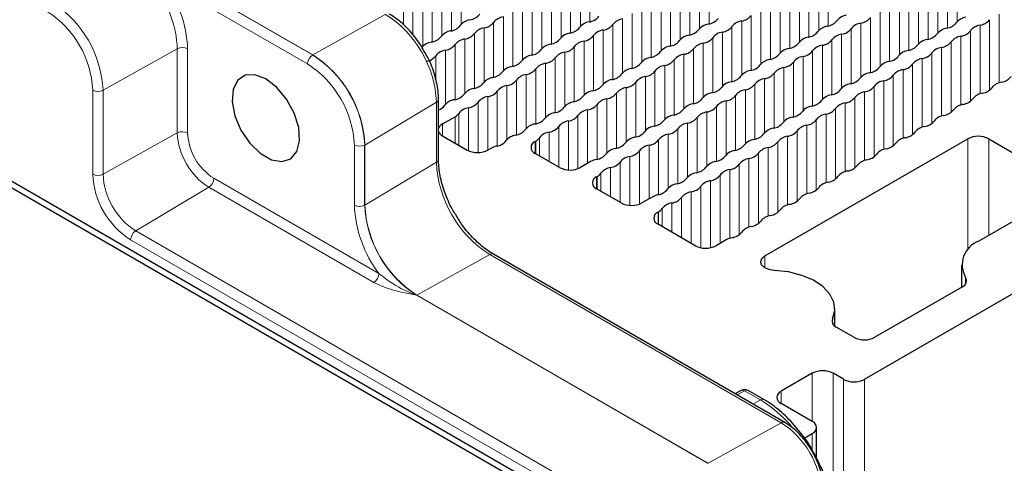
# Paper-space layout 'Blatt4' of a CAD drawing. Header units: millimetres. Extents: x 5 to 418, y 2 to 292.
# Tile 46 of 72: x 152 to 179, y 224 to 236. Entities that reach past the tile are written whole.
import ezdxf

# ---------------------------------------------------------------- set-up
doc = ezdxf.new("R2010")
doc.units = ezdxf.units.MM

psp = doc.layouts.new('Blatt4')

# ---------------------------------------------------------------- linework, layer by layer
at = {"color": 7, "linetype": 'Continuous', "lineweight": 18}
for p, q in [((120.354, 257.478), (159.952, 234.619)), ((159.947, 234.616), (155.139, 237.392)), ((163.985, 235.45), (163.985, 236.92)), ((167.223, 235.393), (167.223, 236.863)), ((167.483, 235.52), (167.483, 237.013)), ((170.462, 235.336), (170.462, 236.806)), ((170.721, 235.463), (170.721, 236.956)), ((173.96, 235.406), (173.96, 236.899)), ((177.198, 235.348), (177.198, 236.842)), ((177.462, 235.523), (177.462, 236.994)), ((159.808, 234.372), (155.886, 236.637)), ((163.461, 235.148), (163.461, 236.618)), ((163.721, 235.275), (163.721, 236.768)), ((166.7, 235.091), (166.7, 236.561)), ((166.959, 235.218), (166.959, 236.711)), ((170.198, 235.161), (170.198, 236.654)), ((173.436, 235.103), (173.436, 236.597)), ((173.7, 235.279), (173.7, 236.749)), ((176.675, 235.046), (176.675, 236.539)), ((176.939, 235.221), (176.939, 236.692)), ((162.938, 234.846), (162.938, 236.316)), ((163.198, 234.973), (163.198, 236.466)), ((166.436, 234.916), (166.436, 236.409)), ((169.675, 234.859), (169.675, 236.352)), ((169.939, 235.034), (169.939, 236.504)), ((172.913, 234.801), (172.913, 236.295)), ((173.177, 234.976), (173.177, 236.447)), ((176.416, 234.919), (176.416, 236.39)), ((162.415, 235.432), (162.415, 236.014)), ((162.674, 235.155), (162.674, 236.164)), ((165.913, 234.614), (165.913, 236.107)), ((166.177, 234.789), (166.177, 236.259)), ((169.151, 234.556), (169.151, 236.05)), ((169.415, 234.732), (169.415, 236.202)), ((172.654, 234.674), (172.654, 236.145)), ((175.892, 234.617), (175.892, 236.088)), ((176.152, 234.744), (176.152, 236.237)), ((165.39, 234.312), (165.39, 235.805)), ((165.653, 234.487), (165.653, 235.957)), ((168.628, 234.254), (168.628, 235.748)), ((168.892, 234.429), (168.892, 235.9)), ((172.131, 234.372), (172.131, 235.843)), ((172.39, 234.499), (172.39, 235.992)), ((175.369, 234.315), (175.369, 235.786)), ((175.628, 234.442), (175.628, 235.935)), ((159.952, 234.619), (161.932, 235.722)), ((164.866, 234.009), (164.866, 235.503)), ((165.13, 234.185), (165.13, 235.655)), ((168.369, 234.127), (168.369, 235.598)), ((171.607, 234.07), (171.607, 235.541)), ((171.867, 234.197), (171.867, 235.69)), ((174.846, 234.013), (174.846, 235.484)), ((175.105, 234.14), (175.105, 235.633)), ((178.344, 233.66), (178.344, 235.576)), ((178.608, 233.862), (178.608, 235.728)), ((164.343, 233.707), (164.343, 235.201)), ((164.607, 233.882), (164.607, 235.353)), ((167.846, 233.825), (167.846, 235.296)), ((168.105, 233.952), (168.105, 235.445)), ((171.084, 233.768), (171.084, 235.239)), ((171.343, 233.895), (171.343, 235.388)), ((174.582, 233.838), (174.582, 235.331)), ((177.821, 233.358), (177.821, 235.274)), ((178.084, 233.56), (178.084, 235.426)), ((164.084, 233.58), (164.084, 235.051)), ((167.322, 233.523), (167.322, 234.994)), ((167.582, 233.65), (167.582, 235.143)), ((170.561, 233.466), (170.561, 234.937)), ((170.82, 233.593), (170.82, 235.086)), ((174.059, 233.536), (174.059, 235.029)), ((174.323, 233.711), (174.323, 235.181)), ((177.297, 233.056), (177.297, 234.972)), ((177.561, 233.257), (177.561, 235.124)), ((156.27, 234.784), (154.251, 233.659)), ((156.27, 232.498), (156.27, 234.784)), ((156.551, 234.783), (156.551, 232.497)), ((163.56, 233.278), (163.56, 234.749)), ((163.82, 233.405), (163.82, 234.898)), ((166.799, 233.221), (166.799, 234.692)), ((167.058, 233.348), (167.058, 234.841)), ((170.297, 233.291), (170.297, 234.784)), ((173.535, 233.234), (173.535, 234.727)), ((173.799, 233.409), (173.799, 234.879)), ((176.774, 232.754), (176.774, 234.67)), ((177.038, 232.955), (177.038, 234.822)), ((163.297, 233.913), (163.297, 234.596)), ((166.535, 233.046), (166.535, 234.539)), ((169.774, 232.989), (169.774, 234.482)), ((170.038, 233.164), (170.038, 234.634)), ((173.012, 232.932), (173.012, 234.425)), ((173.276, 233.107), (173.276, 234.577)), ((176.515, 232.653), (176.515, 234.52)), ((166.012, 232.744), (166.012, 234.237)), ((166.276, 232.919), (166.276, 234.39)), ((169.25, 232.687), (169.25, 234.18)), ((169.514, 232.862), (169.514, 234.332)), ((172.753, 232.805), (172.753, 234.275)), ((175.991, 232.351), (175.991, 234.218)), ((176.251, 232.452), (176.251, 234.368)), ((165.489, 232.442), (165.489, 233.935)), ((165.752, 232.617), (165.752, 234.087)), ((168.727, 232.385), (168.727, 233.878)), ((168.991, 232.56), (168.991, 234.03)), ((172.23, 232.503), (172.23, 233.973)), ((172.489, 232.63), (172.489, 234.123)), ((175.468, 232.049), (175.468, 233.916)), ((175.727, 232.15), (175.727, 234.066)), ((153.97, 231.374), (153.97, 233.66)), ((154.251, 233.659), (154.251, 231.372)), ((164.965, 232.14), (164.965, 233.633)), ((165.229, 232.315), (165.229, 233.785)), ((168.468, 232.258), (168.468, 233.728)), ((171.706, 232.201), (171.706, 233.671)), ((171.966, 232.328), (171.966, 233.821)), ((174.945, 231.747), (174.945, 233.614)), ((175.204, 231.848), (175.204, 233.764)), ((163.312, 233.332), (161.366, 232.169)), ((163.312, 231.699), (163.312, 233.332)), ((164.442, 231.964), (164.442, 233.331)), ((164.706, 232.03), (164.706, 233.483)), ((167.945, 231.956), (167.945, 233.426)), ((168.204, 232.083), (168.204, 233.576)), ((171.183, 231.899), (171.183, 233.369)), ((171.442, 232.026), (171.442, 233.519)), ((174.681, 231.546), (174.681, 233.462)), ((164.183, 233.181), (164.183, 232.011)), ((167.421, 231.671), (167.421, 233.124)), ((167.681, 231.781), (167.681, 233.274)), ((170.66, 231.597), (170.66, 233.067)), ((170.919, 231.724), (170.919, 233.217)), ((174.158, 231.244), (174.158, 233.16)), ((174.422, 231.445), (174.422, 233.312)), ((163.817, 232.938), (163.817, 232.219)), ((163.919, 233.029), (163.919, 232.161)), ((166.898, 231.492), (166.898, 232.822)), ((167.157, 231.526), (167.157, 232.972)), ((170.396, 231.421), (170.396, 232.915)), ((173.634, 230.942), (173.634, 232.857)), ((173.898, 231.143), (173.898, 233.01)), ((163.478, 232.415), (163.478, 232.742)), ((166.375, 231.723), (166.375, 232.52)), ((166.634, 231.573), (166.634, 232.67)), ((169.873, 231.119), (169.873, 232.613)), ((170.137, 231.294), (170.137, 232.765)), ((173.111, 230.64), (173.111, 232.555)), ((173.375, 230.841), (173.375, 232.708)), ((156.27, 232.498), (154.251, 231.372)), ((165.995, 231.942), (165.995, 232.268)), ((166.009, 231.934), (166.009, 232.276)), ((166.111, 231.875), (166.111, 232.368)), ((169.349, 230.817), (169.349, 232.31)), ((169.613, 230.992), (169.613, 232.463)), ((172.588, 230.338), (172.588, 232.253)), ((172.852, 230.539), (172.852, 232.406)), ((177.755, 229.317), (177.755, 232.338)), ((178.32, 229.709), (178.32, 232.338)), ((161.081, 230.535), (161.081, 232.168)), ((161.361, 230.533), (161.361, 232.166)), ((161.366, 232.169), (161.366, 230.536)), ((168.826, 230.563), (168.826, 232.008)), ((169.09, 230.708), (169.09, 232.161)), ((172.329, 230.237), (172.329, 232.104)), ((168.567, 230.528), (168.567, 231.859)), ((171.805, 229.935), (171.805, 231.802)), ((172.065, 230.036), (172.065, 231.951)), ((161.366, 230.536), (163.312, 231.699)), ((168.043, 230.759), (168.043, 231.557)), ((168.303, 230.61), (168.303, 231.706)), ((171.282, 229.633), (171.282, 231.499)), ((171.541, 229.734), (171.541, 231.649)), ((157.263, 231.264), (161.749, 228.673)), ((167.664, 230.978), (167.664, 231.305)), ((167.678, 230.97), (167.678, 231.313)), ((167.78, 230.912), (167.78, 231.404)), ((170.759, 229.377), (170.759, 231.197)), ((171.018, 229.494), (171.018, 231.347)), ((157.124, 231.02), (155.139, 229.834)), ((161.61, 228.43), (157.124, 231.02)), ((170.495, 229.377), (170.495, 231.045)), ((169.972, 229.646), (169.972, 230.743)), ((170.236, 229.494), (170.236, 230.895)), ((169.448, 229.948), (169.448, 230.441)), ((169.712, 229.796), (169.712, 230.593)), ((169.333, 230.015), (169.333, 230.342)), ((169.347, 230.007), (169.347, 230.35)), ((168.293, 221.916), (155, 229.591)), ((155.139, 229.834), (168.432, 222.16)), ((164.76, 229.19), (162.78, 228.087)), ((172.68, 224.618), (164.76, 229.19)), ((172.239, 228.827), (172.239, 229.154)), ((177.693, 228.395), (177.693, 228.563)), ((170.695, 223.512), (162.776, 228.084)), ((162.78, 228.087), (170.7, 223.515)), ((174.072, 227.446), (174.072, 227.321)), ((173.526, 224.655), (173.526, 225.962)), ((174.092, 145.941), (174.092, 225.962)), ((174.375, 145.777), (174.375, 225.798)), ((174.94, 145.777), (174.94, 225.798)), ((171.687, 225.486), (171.481, 225.375)), ((172.114, 225.239), (171.687, 225.486)), ((172.677, 225.145), (172.677, 225.472)), ((171.912, 225.126), (172.114, 225.239)), ((170.7, 223.515), (172.68, 224.618)), ((173.526, 223.835), (173.526, 224.329))]:
    psp.add_line(p, q, dxfattribs=at)
at = {"color": 7, "linetype": 'Continuous', "lineweight": 25}
for p, q in [((107.117, 256.78), (167.528, 221.906)), ((167.699, 221.978), (147.504, 233.637)), ((163.368, 231.779), (163.368, 233.412)), ((163.478, 232.742), (163.817, 232.938)), ((163.478, 232.415), (164.143, 232.031)), ((165.995, 232.268), (166.009, 232.276)), ((172.239, 229.154), (177.755, 232.338)), ((178.32, 232.338), (180.314, 231.187)), ((164.786, 232.076), (164.708, 232.031)), ((166.66, 231.558), (165.995, 231.942)), ((167.502, 231.717), (167.226, 231.558)), ((167.664, 231.305), (167.678, 231.313)), ((168.329, 230.595), (167.664, 230.978)), ((169.17, 230.754), (168.894, 230.595)), ((180.314, 230.86), (178.052, 229.554)), ((169.333, 230.342), (169.347, 230.35)), ((170.344, 229.431), (169.333, 230.015)), ((171.185, 229.59), (170.91, 229.431)), ((172.777, 224.626), (164.858, 229.198)), ((177.583, 228.901), (177.583, 228.303)), ((174.94, 225.798), (179.183, 228.247)), ((177.604, 228.316), (175.223, 226.941)), ((174.138, 227.244), (174.138, 227.725)), ((174.657, 226.941), (174.174, 227.22)), ((173.526, 225.962), (172.677, 225.472)), ((174.375, 225.798), (174.092, 225.962)), ((171.589, 225.497), (171.423, 225.408)), ((172.212, 225.247), (171.784, 225.494)), ((173.526, 224.655), (172.677, 225.145)), ((173.643, 223.642), (173.643, 224.492)), ((173.306, 224.201), (173.526, 224.329))]:
    psp.add_line(p, q, dxfattribs=at)
at = {"color": 7, "linetype": 'Continuous', "lineweight": 25, "flags": 128}
for points in [[(158.677, 233.964), (158.378, 234.079), (158.112, 234.066), (157.907, 233.927), (157.786, 233.677), (157.761, 233.344), (157.835, 232.962), (158, 232.574), (158.239, 232.221), (158.525, 231.943), (158.828, 231.768), (159.114, 231.716), (159.353, 231.793), (159.519, 231.99), (159.593, 232.286), (159.568, 232.649), (159.446, 233.039), (159.241, 233.414), (158.975, 233.734), (158.677, 233.964)], [(172.489, 228.76), (172.378, 228.775), (172.28, 228.807), (172.2, 228.854), (172.147, 228.911), (172.123, 228.975), (172.132, 229.04), (172.171, 229.102), (172.239, 229.154)], [(174.072, 227.446), (174.136, 227.671), (174.113, 227.898), (174.005, 228.118), (173.816, 228.318), (173.556, 228.49), (173.238, 228.625), (172.876, 228.717), (172.489, 228.76)]]:
    psp.add_lwpolyline(points, dxfattribs=at)
at = {"color": 7, "linetype": 'Continuous', "lineweight": 18}
for centre, radius, start, end in [((153.239, 234.641), 3.314, 2.4508, 37.0134), ((153.261, 234.656), 3.012, 2.4508, 37.0134), ((151.266, 233.523), 2.988, 2.6055, 57.3945), ((151.293, 233.538), 2.68, 2.6055, 57.3945), ((160.316, 233.196), 2.998, 2.6055, 57.3945), ((156.409, 234.509), 0.308, 62.6565, 116.7662), ((160.116, 234.358), 0.308, 123.2297, 177.3477), ((160.044, 234.454), 0.189, 119.1312, 120.8635), ((158.291, 232.027), 3.074, 2.6055, 57.3945), ((158.296, 232.029), 3.074, 2.6055, 57.3945), ((158.318, 232.042), 2.766, 2.6055, 57.3945), ((154.112, 233.934), 0.308, 242.6565, 296.7662), ((163.269, 233.422), 0.099, 295.3852, 354.67), ((156.409, 232.223), 0.308, 62.6565, 116.7662), ((158.123, 232.583), 1.855, 182.6055, 237.3945), ((158.096, 232.567), 1.547, 182.6055, 237.3945), ((161.222, 232.442), 0.308, 242.6565, 296.7662), ((161.269, 232.331), 0.189, 299.1313, 300.8633), ((163.269, 231.788), 0.0988, 295.3487, 355.1025), ((166.457, 231.842), 3.149, 182.6055, 237.3945), ((156.205, 231.475), 2.237, 182.6055, 237.3945), ((154.112, 231.648), 0.308, 242.6565, 296.7662), ((156.179, 231.46), 1.93, 182.6055, 237.3945), ((156.955, 231.278), 0.308, 303.2297, 357.3477), ((164.404, 230.677), 3.326, 182.4532, 217.046), ((161.222, 230.808), 0.308, 242.6565, 296.7662), ((161.269, 230.698), 0.189, 299.1313, 300.8633), ((164.432, 230.673), 3.074, 182.6055, 237.3945), ((164.437, 230.676), 3.074, 182.6055, 237.3945), ((155.308, 229.576), 0.308, 123.2297, 177.3477), ((164.817, 229.108), 0.099, 65.3602, 124.6041), ((161.441, 228.688), 0.308, 303.2297, 357.3477), ((162.872, 227.922), 0.189, 119.1312, 120.8635), ((171.628, 225.406), 0.0988, 53.6019, 112.9652), ((171.743, 225.404), 0.099, 65.3602, 124.6041), ((172.171, 225.157), 0.099, 65.3756, 124.6028), ((170.309, 222.247), 3.494, 40.806, 58.8978), ((172.736, 224.536), 0.099, 65.3256, 124.6071), ((171.396, 222.61), 2.384, 2.6055, 57.3945)]:
    psp.add_arc(centre, radius, start, end, dxfattribs=at)
at = {"color": 7, "linetype": 'Continuous', "lineweight": 25}
for centre, radius, start, end in [((164.281, 235.17), 0.406, 98.7655, 141.2291), ((164.159, 235.987), 0.42, 278.3462, 321.6484), ((164.548, 235.754), 0.406, 278.3389, 321.6557), ((165.194, 235.239), 0.421, 98.7581, 141.2365), ((167.52, 235.113), 0.406, 98.7655, 141.2291), ((167.397, 235.93), 0.42, 278.3462, 321.6484), ((168.433, 235.182), 0.421, 98.7581, 141.2365), ((170.636, 235.873), 0.42, 278.3462, 321.6484), ((171.671, 235.125), 0.421, 98.7581, 141.2365), ((171.548, 235.942), 0.406, 278.3389, 321.6557), ((173.874, 235.816), 0.42, 278.3462, 321.6484), ((174.52, 235.301), 0.406, 98.7655, 141.2291), ((174.91, 235.068), 0.421, 98.7581, 141.2365), ((174.787, 235.885), 0.406, 278.3389, 321.6557), ((177.113, 235.758), 0.42, 278.3462, 321.6484), ((177.759, 235.243), 0.406, 98.7655, 141.2291), ((178.026, 235.828), 0.406, 278.3389, 321.6557), ((163.758, 234.868), 0.406, 98.7655, 141.2291), ((163.635, 235.685), 0.42, 278.3462, 321.6484), ((164.025, 235.452), 0.406, 278.3389, 321.6557), ((164.671, 234.937), 0.421, 98.7581, 141.2365), ((166.997, 234.811), 0.406, 98.7655, 141.2291), ((166.874, 235.628), 0.42, 278.3462, 321.6484), ((167.91, 234.88), 0.421, 98.7581, 141.2365), ((167.787, 235.697), 0.406, 278.3389, 321.6557), ((170.112, 235.571), 0.42, 278.3462, 321.6484), ((170.759, 235.056), 0.406, 98.7655, 141.2291), ((171.148, 234.823), 0.421, 98.7581, 141.2365), ((171.025, 235.64), 0.406, 278.3389, 321.6557), ((173.351, 235.514), 0.42, 278.3462, 321.6484), ((173.997, 234.998), 0.406, 98.7655, 141.2291), ((174.264, 235.583), 0.406, 278.3389, 321.6557), ((176.589, 235.456), 0.42, 278.3462, 321.6484), ((177.236, 234.941), 0.406, 98.7655, 141.2291), ((177.502, 235.526), 0.406, 278.3389, 321.6557), ((178.148, 235.011), 0.421, 98.7581, 141.2365), ((163.235, 234.566), 0.406, 98.7655, 141.2291), ((163.112, 235.383), 0.42, 278.3462, 321.6484), ((164.148, 234.635), 0.421, 98.7581, 141.2365), ((166.351, 235.326), 0.42, 278.3462, 321.6484), ((167.386, 234.578), 0.421, 98.7581, 141.2365), ((167.263, 235.395), 0.406, 278.3389, 321.6557), ((169.589, 235.269), 0.42, 278.3462, 321.6484), ((170.235, 234.754), 0.406, 98.7655, 141.2291), ((170.625, 234.521), 0.421, 98.7581, 141.2365), ((170.502, 235.338), 0.406, 278.3389, 321.6557), ((172.828, 235.211), 0.42, 278.3462, 321.6484), ((173.474, 234.696), 0.406, 98.7655, 141.2291), ((173.741, 235.281), 0.406, 278.3389, 321.6557), ((174.387, 234.766), 0.421, 98.7581, 141.2365), ((176.712, 234.639), 0.406, 98.7655, 141.2291), ((176.979, 235.224), 0.406, 278.3389, 321.6557), ((177.625, 234.709), 0.421, 98.7581, 141.2365), ((163.624, 234.333), 0.421, 98.7581, 141.2365), ((163.502, 235.15), 0.406, 278.3389, 321.6557), ((165.827, 235.024), 0.42, 278.3462, 321.6484), ((166.473, 234.509), 0.406, 98.7655, 141.2291), ((166.863, 234.276), 0.421, 98.7581, 141.2365), ((166.74, 235.093), 0.406, 278.3389, 321.6557), ((169.066, 234.967), 0.42, 278.3462, 321.6484), ((169.712, 234.452), 0.406, 98.7655, 141.2291), ((169.979, 235.036), 0.406, 278.3389, 321.6557), ((172.951, 234.394), 0.406, 98.7655, 141.2291), ((173.217, 234.979), 0.406, 278.3389, 321.6557), ((173.863, 234.464), 0.421, 98.7581, 141.2365), ((176.189, 234.337), 0.406, 98.7655, 141.2291), ((176.066, 235.154), 0.42, 278.3462, 321.6484), ((176.456, 234.922), 0.406, 278.3389, 321.6557), ((177.102, 234.407), 0.421, 98.7581, 141.2365), ((162.978, 234.848), 0.406, 278.3389, 321.6557), ((165.304, 234.722), 0.42, 278.3462, 321.6484), ((165.95, 234.207), 0.406, 98.7655, 141.2291), ((166.217, 234.791), 0.406, 278.3389, 321.6557), ((168.543, 234.664), 0.42, 278.3462, 321.6484), ((169.189, 234.149), 0.406, 98.7655, 141.2291), ((169.455, 234.734), 0.406, 278.3389, 321.6557), ((170.102, 234.219), 0.421, 98.7581, 141.2365), ((172.427, 234.092), 0.406, 98.7655, 141.2291), ((172.304, 234.909), 0.42, 278.3462, 321.6484), ((172.694, 234.677), 0.406, 278.3389, 321.6557), ((173.34, 234.162), 0.421, 98.7581, 141.2365), ((175.666, 234.035), 0.406, 98.7655, 141.2291), ((175.543, 234.852), 0.42, 278.3462, 321.6484), ((176.579, 234.105), 0.421, 98.7581, 141.2365), ((164.781, 234.42), 0.42, 278.3462, 321.6484), ((165.427, 233.905), 0.406, 98.7655, 141.2291), ((165.694, 234.489), 0.406, 278.3389, 321.6557), ((166.34, 233.974), 0.421, 98.7581, 141.2365), ((168.665, 233.847), 0.406, 98.7655, 141.2291), ((168.932, 234.432), 0.406, 278.3389, 321.6557), ((169.578, 233.917), 0.421, 98.7581, 141.2365), ((171.904, 233.79), 0.406, 98.7655, 141.2291), ((171.781, 234.607), 0.42, 278.3462, 321.6484), ((172.817, 233.86), 0.421, 98.7581, 141.2365), ((175.143, 233.733), 0.406, 98.7655, 141.2291), ((175.02, 234.55), 0.42, 278.3462, 321.6484), ((176.055, 233.802), 0.421, 98.7581, 141.2365), ((175.933, 234.62), 0.406, 278.3389, 321.6557), ((164.904, 233.602), 0.406, 98.7655, 141.2291), ((165.17, 234.187), 0.406, 278.3389, 321.6557), ((165.817, 233.672), 0.421, 98.7581, 141.2365), ((168.142, 233.545), 0.406, 98.7655, 141.2291), ((168.019, 234.362), 0.42, 278.3462, 321.6484), ((168.409, 234.13), 0.406, 278.3389, 321.6557), ((169.055, 233.615), 0.421, 98.7581, 141.2365), ((171.381, 233.488), 0.406, 98.7655, 141.2291), ((171.258, 234.305), 0.42, 278.3462, 321.6484), ((172.294, 233.558), 0.421, 98.7581, 141.2365), ((172.171, 234.375), 0.406, 278.3389, 321.6557), ((174.496, 234.248), 0.42, 278.3462, 321.6484), ((175.532, 233.5), 0.421, 98.7581, 141.2365), ((175.409, 234.317), 0.406, 278.3389, 321.6557), ((178.728, 233.477), 0.405, 97.9933, 142.0013), ((178.605, 234.295), 0.421, 279.1138, 320.8808), ((164.383, 233.298), 0.409, 98.0798, 141.3359), ((164.26, 234.114), 0.416, 278.9751, 321.797), ((164.647, 233.885), 0.406, 278.3389, 321.6557), ((165.293, 233.37), 0.421, 98.7581, 141.2365), ((167.619, 233.243), 0.406, 98.7655, 141.2291), ((167.496, 234.06), 0.42, 278.3462, 321.6484), ((168.532, 233.313), 0.421, 98.7581, 141.2365), ((170.735, 234.003), 0.42, 278.3462, 321.6484), ((171.77, 233.255), 0.421, 98.7581, 141.2365), ((171.647, 234.073), 0.406, 278.3389, 321.6557), ((173.973, 233.946), 0.42, 278.3462, 321.6484), ((174.619, 233.431), 0.406, 98.7655, 141.2291), ((175.009, 233.198), 0.421, 98.7581, 141.2365), ((174.886, 234.015), 0.406, 278.3389, 321.6557), ((178.082, 233.992), 0.421, 279.1138, 320.8808), ((163.857, 232.999), 0.406, 98.5483, 141.4463), ((163.735, 233.816), 0.42, 278.5483, 321.4463), ((164.124, 233.583), 0.406, 278.3389, 321.6557), ((164.77, 233.068), 0.421, 98.7581, 141.2365), ((167.096, 232.941), 0.406, 98.7655, 141.2291), ((166.973, 233.758), 0.42, 278.3462, 321.6484), ((168.009, 233.011), 0.421, 98.7581, 141.2365), ((167.886, 233.828), 0.406, 278.3389, 321.6557), ((170.211, 233.701), 0.42, 278.3462, 321.6484), ((170.858, 233.186), 0.406, 98.7655, 141.2291), ((171.247, 232.953), 0.421, 98.7581, 141.2365), ((171.124, 233.77), 0.406, 278.3389, 321.6557), ((173.45, 233.644), 0.42, 278.3462, 321.6484), ((174.096, 233.129), 0.406, 98.7655, 141.2291), ((174.363, 233.713), 0.406, 278.3389, 321.6557), ((177.559, 233.69), 0.421, 279.1138, 320.8808), ((178.205, 233.175), 0.405, 97.9933, 142.0013), ((163.253, 233.464), 0.357, 288.7622, 323.4906), ((164.247, 232.766), 0.421, 98.7581, 141.2365), ((166.45, 233.456), 0.42, 278.3462, 321.6484), ((167.485, 232.708), 0.421, 98.7581, 141.2365), ((167.362, 233.526), 0.406, 278.3389, 321.6557), ((169.688, 233.399), 0.42, 278.3462, 321.6484), ((170.334, 232.884), 0.406, 98.7655, 141.2291), ((170.724, 232.651), 0.421, 98.7581, 141.2365), ((170.601, 233.468), 0.406, 278.3389, 321.6557), ((172.927, 233.342), 0.42, 278.3462, 321.6484), ((173.573, 232.827), 0.406, 98.7655, 141.2291), ((173.84, 233.411), 0.406, 278.3389, 321.6557), ((174.486, 232.896), 0.421, 98.7581, 141.2365), ((177.035, 233.388), 0.421, 279.1138, 320.8808), ((177.682, 232.873), 0.405, 97.9933, 142.0013), ((163.678, 233.194), 0.292, 298.479, 325.4838), ((165.929, 233.151), 0.416, 278.9751, 321.797), ((166.572, 232.639), 0.406, 98.7655, 141.2291), ((166.962, 232.406), 0.421, 98.7581, 141.2365), ((166.839, 233.223), 0.406, 278.3389, 321.6557), ((169.165, 233.097), 0.42, 278.3462, 321.6484), ((169.811, 232.582), 0.406, 98.7655, 141.2291), ((170.078, 233.166), 0.406, 278.3389, 321.6557), ((173.05, 232.525), 0.406, 98.7655, 141.2291), ((173.316, 233.109), 0.406, 278.3389, 321.6557), ((173.962, 232.594), 0.421, 98.7581, 141.2365), ((176.512, 233.086), 0.421, 279.1138, 320.8808), ((177.158, 232.571), 0.405, 97.9933, 142.0013), ((163.574, 232.544), 0.22, 115.7828, 159.4257), ((163.574, 232.613), 0.22, 200.5743, 244.2172), ((165.403, 232.852), 0.42, 278.5483, 321.4463), ((166.051, 232.335), 0.409, 98.0798, 141.3359), ((166.439, 232.104), 0.421, 98.7581, 141.2365), ((166.316, 232.921), 0.406, 278.3389, 321.6557), ((168.642, 232.795), 0.42, 278.3462, 321.6484), ((169.288, 232.28), 0.406, 98.7655, 141.2291), ((169.554, 232.864), 0.406, 278.3389, 321.6557), ((170.201, 232.349), 0.421, 98.7581, 141.2365), ((172.526, 232.223), 0.406, 98.7655, 141.2291), ((172.403, 233.04), 0.42, 278.3462, 321.6484), ((172.793, 232.807), 0.406, 278.3389, 321.6557), ((173.439, 232.292), 0.421, 98.7581, 141.2365), ((176.635, 232.269), 0.405, 97.9933, 142.0013), ((164.88, 232.55), 0.42, 278.5543, 321.4404), ((165.526, 232.035), 0.406, 98.5483, 141.4463), ((166.057, 232.105), 0.175, 110.7834, 249.2166), ((165.87, 232.533), 0.292, 298.479, 325.4838), ((168.764, 231.978), 0.406, 98.7655, 141.2291), ((169.031, 232.562), 0.406, 278.3389, 321.6557), ((169.677, 232.047), 0.421, 98.7581, 141.2365), ((172.003, 231.921), 0.406, 98.7655, 141.2291), ((171.88, 232.738), 0.42, 278.3462, 321.6484), ((172.27, 232.505), 0.406, 278.3389, 321.6557), ((172.916, 231.99), 0.421, 98.7581, 141.2365), ((176.112, 231.967), 0.405, 97.9933, 142.0013), ((175.989, 232.784), 0.421, 279.1138, 320.8808), ((178.037, 231.792), 0.615, 62.6097, 117.3903), ((164.426, 232.577), 0.615, 242.6097, 297.3903), ((165.052, 231.6), 0.546, 101.613, 119.1988), ((168.241, 231.676), 0.406, 98.7655, 141.2291), ((168.118, 232.493), 0.42, 278.3462, 321.6484), ((168.508, 232.26), 0.406, 278.3389, 321.6557), ((169.154, 231.745), 0.421, 98.7581, 141.2365), ((171.48, 231.619), 0.406, 98.7655, 141.2291), ((171.357, 232.436), 0.42, 278.3462, 321.6484), ((172.393, 231.688), 0.421, 98.7581, 141.2365), ((175.589, 231.665), 0.405, 97.9933, 142.0013), ((175.466, 232.482), 0.421, 279.1138, 320.8808), ((167.769, 231.238), 0.549, 101.1689, 119.1628), ((167.598, 232.187), 0.416, 278.9751, 321.797), ((168.631, 231.443), 0.421, 98.7581, 141.2365), ((170.957, 231.316), 0.406, 98.7655, 141.2291), ((170.834, 232.134), 0.42, 278.3462, 321.6484), ((171.869, 231.386), 0.421, 98.7581, 141.2365), ((171.746, 232.203), 0.406, 278.3389, 321.6557), ((175.065, 231.363), 0.405, 97.9933, 142.0013), ((174.942, 232.18), 0.421, 279.1138, 320.8808), ((166.943, 232.104), 0.615, 242.6097, 297.3903), ((168.108, 231.141), 0.421, 98.7581, 141.2365), ((167.985, 231.958), 0.406, 278.3389, 321.6557), ((170.31, 231.832), 0.42, 278.3462, 321.6484), ((171.346, 231.084), 0.421, 98.7581, 141.2365), ((171.223, 231.901), 0.406, 278.3389, 321.6557), ((174.542, 231.06), 0.405, 97.9933, 142.0013), ((174.419, 231.878), 0.421, 279.1138, 320.8808), ((167.726, 231.142), 0.175, 110.7834, 249.2166), ((167.539, 231.57), 0.292, 298.479, 325.4838), ((169.787, 231.529), 0.42, 278.3462, 321.6484), ((170.433, 231.014), 0.406, 98.7655, 141.2291), ((170.823, 230.782), 0.421, 98.7581, 141.2365), ((170.7, 231.599), 0.406, 278.3389, 321.6557), ((173.896, 231.576), 0.421, 279.1138, 320.8808), ((169.267, 231.224), 0.416, 278.9751, 321.797), ((169.91, 230.712), 0.406, 98.7655, 141.2291), ((170.177, 231.297), 0.406, 278.3389, 321.6557), ((173.373, 231.274), 0.421, 279.1138, 320.8808), ((174.019, 230.758), 0.405, 97.9933, 142.0013), ((169.438, 230.274), 0.549, 101.1689, 119.1628), ((169.653, 230.995), 0.406, 278.3389, 321.6557), ((170.3, 230.48), 0.421, 98.7581, 141.2365), ((172.849, 230.972), 0.421, 279.1138, 320.8808), ((173.496, 230.456), 0.405, 97.9933, 142.0013), ((168.612, 231.141), 0.615, 242.6097, 297.3903), ((169.208, 230.606), 0.292, 298.479, 325.4838), ((169.776, 230.178), 0.421, 98.7581, 141.2365), ((172.326, 230.67), 0.421, 279.1138, 320.8808), ((172.972, 230.154), 0.405, 97.9933, 142.0013), ((169.395, 230.178), 0.175, 110.7834, 249.2166), ((172.449, 229.852), 0.405, 97.9933, 142.0013), ((171.926, 229.55), 0.405, 97.9933, 142.0013), ((171.803, 230.368), 0.421, 279.1138, 320.8808), ((171.453, 229.111), 0.549, 101.207, 119.1659), ((171.28, 230.066), 0.421, 279.1138, 320.8808), ((170.627, 229.977), 0.615, 242.6097, 297.3903), ((178.281, 228.911), 0.683, 109.6285, 210.6177), ((177.547, 228.476), 0.171, 289.6285, 30.6177), ((174.236, 227.384), 0.175, 159.4989, 249.38), ((174.94, 227.487), 0.615, 242.6097, 297.3903), ((173.809, 225.416), 0.615, 62.6097, 117.3903), ((174.657, 226.344), 0.615, 242.6097, 297.3903), ((171.684, 225.321), 0.2, 60.0027, 118.2656), ((172.739, 225.308), 0.175, 110.7834, 249.2166), ((173.464, 224.492), 0.175, 290.7834, 69.2166)]:
    psp.add_arc(centre, radius, start, end, dxfattribs=at)
for points, knots in [([(163.02, 234.644), (162.958, 234.756), (162.815, 235.013), (162.52, 235.359), (162.243, 235.6), (162.075, 235.702), (162.029, 235.73)], [0, 0, 0, 0, 0.243759, 0.560846, 0.879597, 1, 1, 1, 1]), ([(163.368, 233.412), (163.365, 233.488), (163.358, 233.707), (163.268, 234.091), (163.146, 234.438), (163.04, 234.612), (163.02, 234.644)], [0, 0, 0, 0, 0.192591, 0.555151, 0.917005, 1, 1, 1, 1]), ([(163.837, 230.275), (163.807, 230.321), (163.685, 230.509), (163.533, 230.875), (163.402, 231.327), (163.369, 231.625), (163.368, 231.765), (163.368, 231.779)], [0, 0, 0, 0, 0.095971, 0.393384, 0.68991, 0.96878, 1, 1, 1, 1]), ([(164.858, 229.198), (164.798, 229.235), (164.623, 229.344), (164.333, 229.599), (164.042, 229.931), (163.896, 230.176), (163.837, 230.275)], [0, 0, 0, 0, 0.16158, 0.473388, 0.78696, 1, 1, 1, 1]), ([(173.56, 223.811), (173.553, 223.824), (173.462, 224.011), (173.221, 224.342), (172.85, 224.772), (172.502, 225.068), (172.286, 225.201), (172.212, 225.247)], [0, 0, 0, 0, 0.020114, 0.297469, 0.575263, 0.854032, 1, 1, 1, 1]), ([(173.833, 222.798), (173.83, 222.867), (173.822, 223.063), (173.736, 223.411), (173.555, 223.817), (173.303, 224.185), (173.034, 224.46), (172.851, 224.578), (172.777, 224.626)], [0, 0, 0, 0, 0.102287, 0.294078, 0.485454, 0.676763, 0.869059, 1, 1, 1, 1]), ([(174.089, 221.997), (174.086, 222.085), (174.078, 222.339), (173.993, 222.787), (173.82, 223.317), (173.644, 223.651), (173.56, 223.811)], [0, 0, 0, 0, 0.153298, 0.442948, 0.732201, 1, 1, 1, 1])]:
    psp.add_open_spline(points, degree=3, knots=knots, dxfattribs=at)
at = {"color": 7, "linetype": 'Continuous', "lineweight": 18}
for points, knots in [([(161.749, 228.673), (161.874, 228.576), (162.188, 228.332), (162.556, 228.165), (162.774, 228.084), (162.776, 228.084)], [0, 0, 0, 0, 0.3951893, 0.9955913, 1, 1, 1, 1]), ([(162.776, 228.084), (162.774, 228.084), (162.531, 228.133), (162.105, 228.21), (161.756, 228.365), (161.61, 228.43)], [0, 0, 0, 0, 0.004057, 0.584983, 1, 1, 1, 1])]:
    psp.add_open_spline(points, degree=3, knots=knots, dxfattribs=at)

doc.saveas('drawing.dxf')
